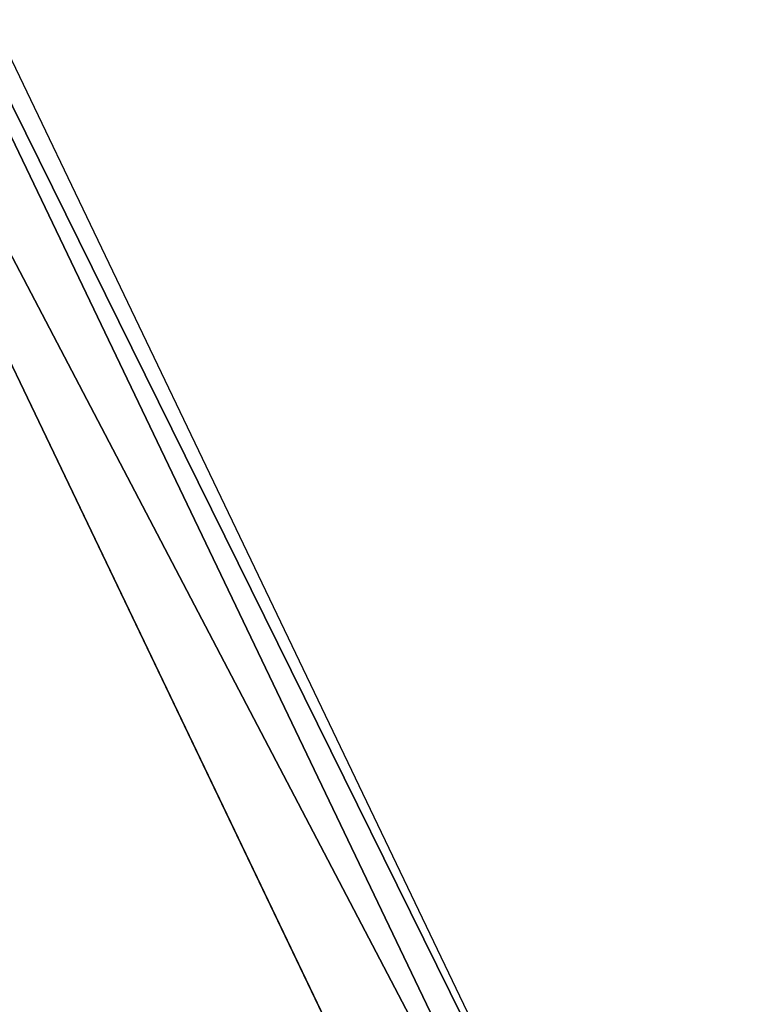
# Model space of a CAD drawing. Header units: millimetres. Extents: x 45 to 395, y 46 to 411.
# Tile 199 of 256: x 128.343 to 129.091, y 136.815 to 137.815. Entities that reach past the tile are written whole.
import ezdxf

# ---------------------------------------------------------------- set-up
doc = ezdxf.new("R2010")
doc.units = ezdxf.units.MM
doc.header["$LTSCALE"] = 25.4
doc.layers.get('0').update_dxf_attribs({"true_color": 0xff5454})

# ---------------------------------------------------------------- blocks, each defined once
blk = doc.blocks.new('HERMANOS-III-8030.STL')
at = {"color": 250, "true_color": 0x262626}
mesh = blk.add_polyface(dxfattribs=at)
corners = [(137.30164, 133.72507, 1308.6366), (129.36606, 139.80721, 1308.87769), (128.8548, 139.06653, 1308.6366), (137.75163, 134.50449, 1308.87769)]
mesh.append_faces([[corners[k] for k in face] for face in [(0, 1, 2), (1, 0, 3)]], dxfattribs={"vtx0": -1, "color": 250})
mesh = blk.add_polyface(dxfattribs=at)
corners = [(136.9722, 133.1545, 1307.97766), (128.8548, 139.06653, 1308.6366), (128.48053, 138.52431, 1307.97766), (137.30164, 133.72507, 1308.6366)]
mesh.append_faces([[corners[k] for k in face] for face in [(0, 1, 2), (1, 0, 3)]], dxfattribs={"vtx0": -1, "color": 250})
mesh = blk.add_polyface(dxfattribs=at)
corners = [(127.80997, 138.7905, 47.08683), (129.03532, 136.30875, 47.34565), (129.00578, 136.29179, 47.08683), (127.84173, 138.80287, 47.34565)]
mesh.append_faces([[corners[k] for k in face] for face in [(0, 1, 2), (1, 0, 3)]], dxfattribs={"vtx0": -1, "color": 250})
mesh = blk.add_polyface(dxfattribs=at)
corners = [(127.7169, 138.75423, 46.84566), (129.00578, 136.29179, 47.08683), (128.91914, 136.24205, 46.84566), (127.80997, 138.7905, 47.08683)]
mesh.append_faces([[corners[k] for k in face] for face in [(0, 1, 2), (1, 0, 3)]], dxfattribs={"vtx0": -1, "color": 250})
mesh = blk.add_polyface(dxfattribs=at)
corners = [(117.39542, 134.73244, 27.65912), (128.91914, 136.24205, 46.84566), (119.31236, 130.72684, 27.65912), (127.7169, 138.75423, 46.84566)]
mesh.append_faces([[corners[k] for k in face] for face in [(0, 1, 2), (1, 0, 3)]], dxfattribs={"vtx0": -1, "color": 250})
mesh = blk.add_polyface(dxfattribs=at)
corners = [(136.9722, 133.1545, 1307.97766), (128.34354, 138.32584, 1307.07776), (136.85162, 132.94565, 1307.07776), (128.48053, 138.52431, 1307.97766)]
mesh.append_faces([[corners[k] for k in face] for face in [(0, 1, 2), (1, 0, 3)]], dxfattribs={"vtx0": -1, "color": 250})
mesh = blk.add_polyface(dxfattribs=at)
corners = [(128.34354, 138.32584, 1307.07776), (136.85162, 132.94565, 1288.87769), (136.85162, 132.94565, 1307.07776)]
mesh.append_faces([[corners[k] for k in face] for face in [(0, 1, 2)]], dxfattribs={"color": 250})

msp = doc.modelspace()

# ---------------------------------------------------------------- block references
at = {"color": 0}
msp.add_blockref('HERMANOS-III-8030.STL', (0, 0), dxfattribs=at)

doc.saveas('drawing.dxf')
